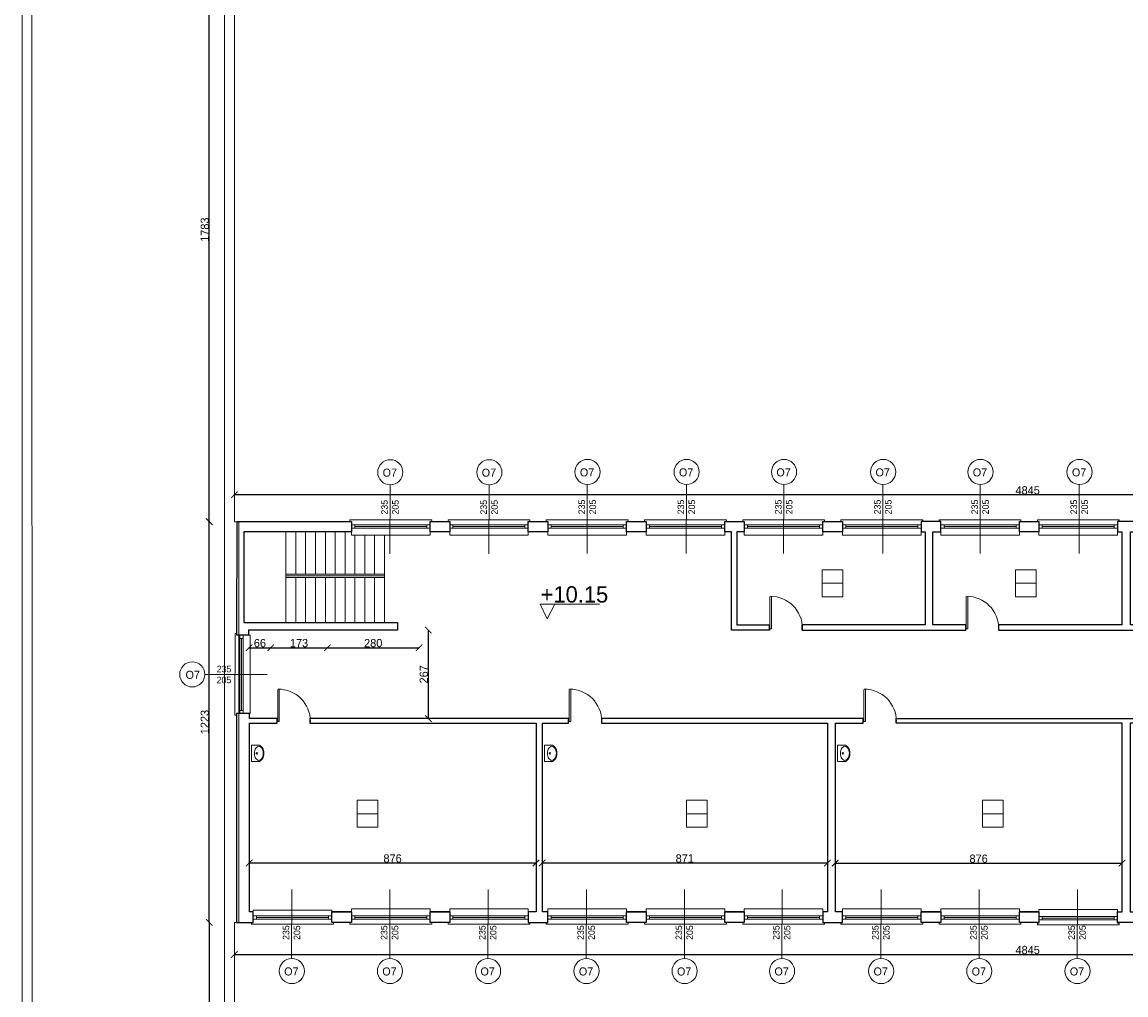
# Model space of a CAD drawing. Header units: centimetres. Extents: x -17621 to 77377, y -18613 to 66.
# Tile 148 of 173: x 46970 to 50342, y -14136 to -11166. Entities that reach past the tile are written whole.
import ezdxf

# ---------------------------------------------------------------- set-up
doc = ezdxf.new("R2010")
doc.units = ezdxf.units.CM
doc.layers.add('0-wymiarowanie rys.CAD', color=5, linetype='Continuous', lineweight=0, true_color=0x0000ff)
for name, color, linetype, lineweight in [('a_drzwi i okna', 2, 'Continuous', 0), ('a_wymiarowanie', 211, 'Continuous', 0), ('pomieszczenia', 191, 'Continuous', 5)]:
    doc.layers.add(name, color=color, linetype=linetype, lineweight=lineweight)
for name, color, linetype in [('PDF4_A220 ŚCIANY WEWNĘTRZNE', 7, 'Continuous'), ('PDF4_A250 SCHODY', 7, 'Continuous'), ('PDF4_A310 STOLARKA ZEWNĘTRZNA', 7, 'Continuous'), ('PDF4_A320 STOLARKA WEWNĘTRZNA', 7, 'Continuous'), ('PDF4_A720 MEBLE', 7, 'Continuous'), ('PDF4_WIDOKOWA', 7, 'Continuous'), ('PDF5_A710 OZNACZENIA KOMUNIKACJI', 7, 'Continuous'), ('PDF5_Text', 7, 'Continuous')]:
    doc.layers.add(name, color=color, linetype=linetype)
doc.styles.add('PDF Century Gothic', font='GOTHIC.TTF')
doc.dimstyles.new('ISO-25', dxfattribs={"dimtxt": 25, "dimasz": 20, "dimexe": 0.6, "dimexo": 0.375, "dimtad": 1, "dimdec": 0, "dimtxsty": 'PDF Century Gothic', "dimblk": 'ARCHTICK', "dimcen": 2.5, "dimadec": 1, "dimazin": 0, "dimtfac": 1, "dimtdec": 0, "dimtmove": 0, "dimatfit": 3, "dimldrblk": 'ARCHTICK', "dimfxl": 2, "dimfxlon": 1, "dimarcsym": 0})

# ---------------------------------------------------------------- blocks, each defined once
blk = doc.blocks.new('_ArchTick')
at = {"color": 0, "linetype": 'ByBlock', "const_width": 0.15}
blk.add_lwpolyline([(-0.5, -0.5), (0.5, 0.5)], dxfattribs=at)
blk = doc.blocks.new('*D816')
at = {"layer": 'a_wymiarowanie', "color": 0, "linetype": 'Continuous', "lineweight": -2, "transparency": 16777216}
for p, q in [((47663.7, -13073.6), (47663.7, -13076.2)), ((47663.7, -13075.6), (47729.7, -13075.6)), ((47729.7, -13073.6), (47729.7, -13076.2))]:
    blk.add_line(p, q, dxfattribs=at)
at = {"layer": 'Defpoints', "color": 0, "linetype": 'Continuous', "transparency": 16777216}
for p in [(47663.7, -13044), (47729.7, -13044), (47729.7, -13075.6)]:
    blk.add_point(p, dxfattribs=at)
at = {"layer": 'a_wymiarowanie', "color": 0, "linetype": 'Continuous', "lineweight": -2, "transparency": 16777216, "xscale": 20, "yscale": 20, "zscale": 20, "rotation": 180}
blk.add_blockref('_ArchTick', (47663.7, -13075.6), dxfattribs=at)
at = {"layer": 'a_wymiarowanie', "color": 0, "linetype": 'Continuous', "lineweight": -2, "transparency": 16777216, "xscale": 20, "yscale": 20, "zscale": 20}
blk.add_blockref('_ArchTick', (47729.7, -13075.6), dxfattribs=at)
at = {"layer": 'a_wymiarowanie', "color": 0, "linetype": 'Continuous', "lineweight": 0, "transparency": 16777216, "insert": (47696.7, -13061.8), "char_height": 25, "attachment_point": 5, "style": 'PDF Century Gothic'}
blk.add_mtext('66', dxfattribs=at)
blk = doc.blocks.new('*D817')
at = {"layer": 'a_wymiarowanie', "color": 0, "linetype": 'Continuous', "lineweight": -2, "transparency": 16777216}
for p, q in [((47729.7, -13073.6), (47729.7, -13076.2)), ((47729.7, -13075.6), (47902.7, -13075.6)), ((47902.7, -13073.6), (47902.7, -13076.2))]:
    blk.add_line(p, q, dxfattribs=at)
at = {"layer": 'Defpoints', "color": 0, "linetype": 'Continuous', "transparency": 16777216}
for p in [(47729.7, -13044), (47902.7, -13022), (47902.7, -13075.6)]:
    blk.add_point(p, dxfattribs=at)
at = {"layer": 'a_wymiarowanie', "color": 0, "linetype": 'Continuous', "lineweight": -2, "transparency": 16777216, "xscale": 20, "yscale": 20, "zscale": 20, "rotation": 180}
blk.add_blockref('_ArchTick', (47729.7, -13075.6), dxfattribs=at)
at = {"layer": 'a_wymiarowanie', "color": 0, "linetype": 'Continuous', "lineweight": -2, "transparency": 16777216, "xscale": 20, "yscale": 20, "zscale": 20}
blk.add_blockref('_ArchTick', (47902.7, -13075.6), dxfattribs=at)
at = {"layer": 'a_wymiarowanie', "color": 0, "linetype": 'Continuous', "lineweight": 0, "transparency": 16777216, "insert": (47816.2, -13061.8), "char_height": 25, "attachment_point": 5, "style": 'PDF Century Gothic'}
blk.add_mtext('173', dxfattribs=at)
blk = doc.blocks.new('*D818')
at = {"layer": 'a_wymiarowanie', "color": 0, "linetype": 'Continuous', "lineweight": -2, "transparency": 16777216}
for p, q in [((47902.7, -13073.6), (47902.7, -13076.2)), ((47902.7, -13075.6), (48182.8, -13075.6)), ((48182.8, -13073.6), (48182.8, -13076.2))]:
    blk.add_line(p, q, dxfattribs=at)
at = {"layer": 'Defpoints', "color": 0, "linetype": 'Continuous', "transparency": 16777216}
for p in [(47902.7, -13022), (48182.8, -13022), (48182.8, -13075.6)]:
    blk.add_point(p, dxfattribs=at)
at = {"layer": 'a_wymiarowanie', "color": 0, "linetype": 'Continuous', "lineweight": -2, "transparency": 16777216, "xscale": 20, "yscale": 20, "zscale": 20, "rotation": 180}
blk.add_blockref('_ArchTick', (47902.7, -13075.6), dxfattribs=at)
at = {"layer": 'a_wymiarowanie', "color": 0, "linetype": 'Continuous', "lineweight": -2, "transparency": 16777216, "xscale": 20, "yscale": 20, "zscale": 20}
blk.add_blockref('_ArchTick', (48182.8, -13075.6), dxfattribs=at)
at = {"layer": 'a_wymiarowanie', "color": 0, "linetype": 'Continuous', "lineweight": 0, "transparency": 16777216, "insert": (48042.8, -13061.8), "char_height": 25, "attachment_point": 5, "style": 'PDF Century Gothic'}
blk.add_mtext('280', dxfattribs=at)
blk = doc.blocks.new('*D819')
at = {"layer": 'a_wymiarowanie', "color": 0, "linetype": 'Continuous', "lineweight": -2, "transparency": 16777216}
for p, q in [((48209.1, -13022), (48211.7, -13022)), ((48211.1, -13022), (48211.1, -13292.1)), ((48209.1, -13292.1), (48211.7, -13292.1))]:
    blk.add_line(p, q, dxfattribs=at)
at = {"layer": 'Defpoints', "color": 0, "linetype": 'Continuous', "transparency": 16777216}
for p in [(47902.7, -13022), (47902.7, -13292.1), (48211.1, -13292.1)]:
    blk.add_point(p, dxfattribs=at)
at = {"layer": 'a_wymiarowanie', "color": 0, "linetype": 'Continuous', "lineweight": -2, "transparency": 16777216, "xscale": 20, "yscale": 20, "zscale": 20}
for p, rotation in [((48211.1, -13022), 90), ((48211.1, -13292.1), 270)]:
    blk.add_blockref('_ArchTick', p, dxfattribs=dict(at, rotation=rotation))
at = {"layer": 'a_wymiarowanie', "color": 0, "linetype": 'Continuous', "lineweight": 0, "transparency": 16777216, "insert": (48197.3, -13157), "char_height": 25, "attachment_point": 5, "rotation": 90, "style": 'PDF Century Gothic'}
blk.add_mtext('267', dxfattribs=at)
blk = doc.blocks.new('*D824')
at = {"layer": 'a_wymiarowanie', "color": 0, "linetype": 'Continuous', "lineweight": -2, "transparency": 16777216}
for p, q in [((47663.7, -13735), (47663.7, -13732.4)), ((47663.7, -13733), (48540, -13733)), ((48540, -13735), (48540, -13732.4))]:
    blk.add_line(p, q, dxfattribs=at)
at = {"layer": 'Defpoints', "color": 0, "linetype": 'Continuous', "transparency": 16777216}
for p in [(48540, -13733), (47663.7, -13882.2), (48540, -13882.2)]:
    blk.add_point(p, dxfattribs=at)
at = {"layer": 'a_wymiarowanie', "color": 0, "linetype": 'Continuous', "lineweight": -2, "transparency": 16777216, "xscale": 20, "yscale": 20, "zscale": 20, "rotation": 180}
blk.add_blockref('_ArchTick', (47663.7, -13733), dxfattribs=at)
at = {"layer": 'a_wymiarowanie', "color": 0, "linetype": 'Continuous', "lineweight": -2, "transparency": 16777216, "xscale": 20, "yscale": 20, "zscale": 20}
blk.add_blockref('_ArchTick', (48540, -13733), dxfattribs=at)
at = {"layer": 'a_wymiarowanie', "color": 0, "linetype": 'Continuous', "lineweight": 0, "transparency": 16777216, "insert": (48101.9, -13719.3), "char_height": 25, "attachment_point": 5, "style": 'PDF Century Gothic'}
blk.add_mtext('876', dxfattribs=at)
blk = doc.blocks.new('*D825')
at = {"layer": 'a_wymiarowanie', "color": 0, "linetype": 'Continuous', "lineweight": -2, "transparency": 16777216}
for p, q in [((48558.6, -13735), (48558.6, -13732.4)), ((48558.6, -13733), (49429.9, -13733)), ((49429.9, -13735), (49429.9, -13732.4))]:
    blk.add_line(p, q, dxfattribs=at)
at = {"layer": 'Defpoints', "color": 0, "linetype": 'Continuous', "transparency": 16777216}
for p in [(49429.9, -13733), (48558.6, -13882.2), (49429.9, -13882.2)]:
    blk.add_point(p, dxfattribs=at)
at = {"layer": 'a_wymiarowanie', "color": 0, "linetype": 'Continuous', "lineweight": -2, "transparency": 16777216, "xscale": 20, "yscale": 20, "zscale": 20, "rotation": 180}
blk.add_blockref('_ArchTick', (48558.6, -13733), dxfattribs=at)
at = {"layer": 'a_wymiarowanie', "color": 0, "linetype": 'Continuous', "lineweight": -2, "transparency": 16777216, "xscale": 20, "yscale": 20, "zscale": 20}
blk.add_blockref('_ArchTick', (49429.9, -13733), dxfattribs=at)
at = {"layer": 'a_wymiarowanie', "color": 0, "linetype": 'Continuous', "lineweight": 0, "transparency": 16777216, "insert": (48994.3, -13719.3), "char_height": 25, "attachment_point": 5, "style": 'PDF Century Gothic'}
blk.add_mtext('871', dxfattribs=at)
blk = doc.blocks.new('*D826')
at = {"layer": 'a_wymiarowanie', "color": 0, "linetype": 'Continuous', "lineweight": -2, "transparency": 16777216}
for p, q in [((49453.6, -13735.7), (49453.6, -13733.1)), ((49453.6, -13733.7), (50329.9, -13733.7)), ((50329.9, -13735.7), (50329.9, -13733.1))]:
    blk.add_line(p, q, dxfattribs=at)
at = {"layer": 'Defpoints', "color": 0, "linetype": 'Continuous', "transparency": 16777216}
for p in [(50329.9, -13733.7), (49453.6, -13882.2), (50329.9, -13882.2)]:
    blk.add_point(p, dxfattribs=at)
at = {"layer": 'a_wymiarowanie', "color": 0, "linetype": 'Continuous', "lineweight": -2, "transparency": 16777216, "xscale": 20, "yscale": 20, "zscale": 20, "rotation": 180}
blk.add_blockref('_ArchTick', (49453.6, -13733.7), dxfattribs=at)
at = {"layer": 'a_wymiarowanie', "color": 0, "linetype": 'Continuous', "lineweight": -2, "transparency": 16777216, "xscale": 20, "yscale": 20, "zscale": 20}
blk.add_blockref('_ArchTick', (50329.9, -13733.7), dxfattribs=at)
at = {"layer": 'a_wymiarowanie', "color": 0, "linetype": 'Continuous', "lineweight": 0, "transparency": 16777216, "insert": (49891.7, -13720), "char_height": 25, "attachment_point": 5, "style": 'PDF Century Gothic'}
blk.add_mtext('876', dxfattribs=at)
blk = doc.blocks.new('*D1114')
at = {"layer": '0-wymiarowanie rys.CAD', "color": 0, "linetype": 'Continuous', "lineweight": -2, "transparency": 16777216}
for p, q in [((47618.8, -14010.5), (47618.8, -14013.1)), ((47618.8, -14012.5), (52464.3, -14012.5)), ((52464.3, -14010.5), (52464.3, -14013.1))]:
    blk.add_line(p, q, dxfattribs=at)
at = {"layer": 'Defpoints', "color": 0, "linetype": 'Continuous', "transparency": 16777216}
for p in [(47618.8, -13914.4), (52464.3, -13914.4), (52464.3, -14012.5)]:
    blk.add_point(p, dxfattribs=at)
at = {"layer": '0-wymiarowanie rys.CAD', "color": 0, "linetype": 'Continuous', "lineweight": -2, "transparency": 16777216, "xscale": 20, "yscale": 20, "zscale": 20, "rotation": 180}
blk.add_blockref('_ArchTick', (47618.8, -14012.5), dxfattribs=at)
at = {"layer": '0-wymiarowanie rys.CAD', "color": 0, "linetype": 'Continuous', "lineweight": -2, "transparency": 16777216, "xscale": 20, "yscale": 20, "zscale": 20}
blk.add_blockref('_ArchTick', (52464.3, -14012.5), dxfattribs=at)
at = {"layer": '0-wymiarowanie rys.CAD', "color": 0, "linetype": 'Continuous', "transparency": 16777216, "insert": (50041.6, -13998.8), "char_height": 25, "attachment_point": 5, "style": 'PDF Century Gothic'}
blk.add_mtext('4845', dxfattribs=at)
blk = doc.blocks.new('*D1116')
at = {"layer": '0-wymiarowanie rys.CAD', "color": 0, "linetype": 'Continuous', "lineweight": -2, "transparency": 16777216}
for p, q in [((47618.8, -12611), (47618.8, -12608.4)), ((52464.3, -12609), (47618.8, -12609)), ((52464.3, -12611), (52464.3, -12608.4))]:
    blk.add_line(p, q, dxfattribs=at)
at = {"layer": 'Defpoints', "color": 0, "linetype": 'Continuous', "transparency": 16777216}
for p in [(47618.8, -12609), (47618.8, -12690.1), (52464.3, -12690.1)]:
    blk.add_point(p, dxfattribs=at)
at = {"layer": '0-wymiarowanie rys.CAD', "color": 0, "linetype": 'Continuous', "lineweight": -2, "transparency": 16777216, "xscale": 20, "yscale": 20, "zscale": 20, "rotation": 180}
blk.add_blockref('_ArchTick', (47618.8, -12609), dxfattribs=at)
at = {"layer": '0-wymiarowanie rys.CAD', "color": 0, "linetype": 'Continuous', "lineweight": -2, "transparency": 16777216, "xscale": 20, "yscale": 20, "zscale": 20}
blk.add_blockref('_ArchTick', (52464.3, -12609), dxfattribs=at)
at = {"layer": '0-wymiarowanie rys.CAD', "color": 0, "linetype": 'Continuous', "transparency": 16777216, "insert": (50041.6, -12595.2), "char_height": 25, "attachment_point": 5, "style": 'PDF Century Gothic'}
blk.add_mtext('4845', dxfattribs=at)
blk = doc.blocks.new('*D1117')
at = {"layer": '0-wymiarowanie rys.CAD', "color": 0, "linetype": 'Continuous', "lineweight": -2, "transparency": 16777216}
for p, q in [((47540.2, -10907.7), (47542.8, -10907.7)), ((47542.2, -12690.9), (47542.2, -10907.7)), ((47544.2, -12690.9), (47541.6, -12690.9))]:
    blk.add_line(p, q, dxfattribs=at)
at = {"layer": 'Defpoints', "color": 0, "linetype": 'Continuous', "transparency": 16777216}
for p in [(47464.7, -10907.7), (47542.2, -10907.7), (47618.8, -12690.9)]:
    blk.add_point(p, dxfattribs=at)
at = {"layer": '0-wymiarowanie rys.CAD', "color": 0, "linetype": 'Continuous', "lineweight": -2, "transparency": 16777216, "xscale": 20, "yscale": 20, "zscale": 20}
for p, rotation in [((47542.2, -10907.7), 90), ((47542.2, -12690.9), 270)]:
    blk.add_blockref('_ArchTick', p, dxfattribs=dict(at, rotation=rotation))
at = {"layer": '0-wymiarowanie rys.CAD', "color": 0, "linetype": 'Continuous', "transparency": 16777216, "insert": (47528.5, -11799.3), "char_height": 25, "attachment_point": 5, "rotation": 90, "style": 'PDF Century Gothic'}
blk.add_mtext('1783', dxfattribs=at)
blk = doc.blocks.new('*D1123')
at = {"layer": '0-wymiarowanie rys.CAD', "color": 0, "linetype": 'Continuous', "lineweight": -2, "transparency": 16777216}
for p, q in [((47544.2, -12690.9), (47541.6, -12690.9)), ((47542.2, -13914.4), (47542.2, -12690.9)), ((47544.2, -13914.4), (47541.6, -13914.4))]:
    blk.add_line(p, q, dxfattribs=at)
at = {"layer": 'Defpoints', "color": 0, "linetype": 'Continuous', "transparency": 16777216}
for p in [(47542.2, -12690.9), (47618.8, -12690.9), (47618.8, -13914.4)]:
    blk.add_point(p, dxfattribs=at)
at = {"layer": '0-wymiarowanie rys.CAD', "color": 0, "linetype": 'Continuous', "lineweight": -2, "transparency": 16777216, "xscale": 20, "yscale": 20, "zscale": 20}
for p, rotation in [((47542.2, -12690.9), 90), ((47542.2, -13914.4), 270)]:
    blk.add_blockref('_ArchTick', p, dxfattribs=dict(at, rotation=rotation))
at = {"layer": '0-wymiarowanie rys.CAD', "color": 0, "linetype": 'Continuous', "transparency": 16777216, "insert": (47528.5, -13302.7), "char_height": 25, "attachment_point": 5, "rotation": 90, "style": 'PDF Century Gothic'}
blk.add_mtext('1223', dxfattribs=at)
blk = doc.blocks.new('*D1155')
at = {"layer": '0-wymiarowanie rys.CAD', "color": 0, "linetype": 'Continuous', "lineweight": -2, "transparency": 16777216}
for p, q in [((47544.2, -13914.4), (47541.6, -13914.4)), ((47542.2, -13914.4), (47542.2, -15733.8)), ((47544.2, -15733.8), (47541.6, -15733.8))]:
    blk.add_line(p, q, dxfattribs=at)
at = {"layer": 'Defpoints', "color": 0, "linetype": 'Continuous', "transparency": 16777216}
for p in [(47618.8, -13914.4), (47542.2, -15733.8), (47621.4, -15733.8)]:
    blk.add_point(p, dxfattribs=at)
at = {"layer": '0-wymiarowanie rys.CAD', "color": 0, "linetype": 'Continuous', "lineweight": -2, "transparency": 16777216, "xscale": 20, "yscale": 20, "zscale": 20}
for p, rotation in [((47542.2, -13914.4), 90), ((47542.2, -15733.8), 270)]:
    blk.add_blockref('_ArchTick', p, dxfattribs=dict(at, rotation=rotation))
at = {"layer": '0-wymiarowanie rys.CAD', "color": 0, "linetype": 'Continuous', "transparency": 16777216, "insert": (47528.5, -14824.1), "char_height": 25, "attachment_point": 5, "rotation": 90, "style": 'PDF Century Gothic'}
blk.add_mtext('1819', dxfattribs=at)

msp = doc.modelspace()

# ---------------------------------------------------------------- linework, layer by layer
at = {"layer": 'a_drzwi i okna'}
for p, q in [((48094.1, -12578.4), (48093.6, -12788.6)), ((48396.8, -12578.4), (48396.2, -12788.6)), ((48696.5, -12577.6), (48696, -12787.7)), ((48999.2, -12577.6), (48998.6, -12787.7)), ((49296.8, -12577.6), (49296.2, -12787.7)), ((49599.5, -12577.6), (49598.9, -12787.7)), ((49896.6, -12577.6), (49896.1, -12787.7)), ((50199.3, -12577.6), (50198.8, -12787.7)), ((47528.6, -13157.7), (47718.8, -13157.2)), ((47793.9, -13814.4), (47793.4, -14024.6)), ((48093.7, -13814.4), (48093.1, -14024.6)), ((48393.4, -13814.4), (48392.9, -14024.6)), ((48693.9, -13814.4), (48693.4, -14024.6)), ((48993.7, -13814.4), (48993.1, -14024.6)), ((49291.3, -13814.4), (49290.7, -14024.6)), ((49594, -13814.4), (49593.4, -14024.6)), ((49893.7, -13814.4), (49893.1, -14024.6)), ((50193.4, -13814.4), (50192.9, -14024.6))]:
    msp.add_line(p, q, dxfattribs=at)
for centre in [(48094.8, -12540), (48397.5, -12540), (48697.2, -12539.1), (48999.9, -12539.1), (49297.5, -12539.1), (49600.2, -12539.1), (49897.4, -12539.1), (50200.1, -12539.1), (47490.2, -13157.2), (47794.2, -14063), (48093.9, -14063), (48393.6, -14063), (48694.2, -14063), (48993.9, -14063), (49291.5, -14063), (49594.2, -14063), (49893.9, -14063), (50193.6, -14063)]:
    msp.add_circle(centre, 38.4, dxfattribs=at)
at = {"layer": 'PDF4_A220 ŚCIANY WEWNĘTRZNE', "lineweight": 25}
for points in [[(47627.3, -12690.1), (47976.1, -12690.1), (47976.1, -12722.3), (47647.6, -12722.3), (47647.6, -12998.3), (48116.7, -12998.3), (48116.7, -13022), (47662, -13022), (47662, -13037.2), (47626.5, -13037.2)], [(48276.7, -12722.3), (48216.6, -12722.3), (48216.6, -12690.1), (48276.7, -12690.1)], [(48576.4, -12722.3), (48516.3, -12722.3), (48516.3, -12690.1), (48576.4, -12690.1)], [(48876.1, -12722.3), (48816, -12722.3), (48816, -12690.1), (48876.1, -12690.1)], [(49153, -12722.3), (49153, -13005.9), (49252.9, -13005.9), (49252.9, -13022), (49136.9, -13022), (49136.9, -12722.3), (49116.6, -12722.3), (49116.6, -12690.1), (49175.9, -12690.1), (49175.9, -12722.3)], [(49852.3, -13005.9), (49752.4, -13005.9), (49752.4, -12722.3), (49776.1, -12722.3), (49776.1, -12690.1), (49716, -12690.1), (49716, -12722.3), (49728.7, -12722.3), (49728.7, -13005.9), (49352.8, -13005.9), (49352.8, -13022), (49852.3, -13022)], [(49476.4, -12722.3), (49416.3, -12722.3), (49416.3, -12690.1), (49476.4, -12690.1)], [(50635.5, -12835.7), (50623.7, -12835.7), (50623.7, -13005.9), (50355.3, -13005.9), (50355.3, -12722.3), (50376.4, -12722.3), (50376.4, -12690.1), (50316.3, -12690.1), (50316.3, -12722.3), (50329, -12722.3), (50329, -13005.9), (49952.2, -13005.9), (49952.2, -13022), (50641.4, -13022), (50641.4, -13005.9), (50635.5, -13005.9)], [(50075.9, -12690.1), (50075.9, -12722.3), (50016.6, -12722.3), (50016.6, -12690.1)], [(49252.9, -13022), (49252.9, -13005.9)], [(49352.8, -13022), (49352.8, -13005.9)], [(47625.6, -13276.8), (47625.6, -13914.4), (47676.4, -13914.4), (47676.4, -13882.2), (47664.6, -13882.2), (47664.6, -13306.5), (47749.2, -13306.5), (47749.2, -13292.1), (47664.6, -13292.1), (47664.6, -13276.8)], [(48639.1, -13292.1), (47849.1, -13292.1), (47849.1, -13306.5), (48540.9, -13306.5), (48540.9, -13882.2), (48516.3, -13882.2), (48516.3, -13914.4), (48576.4, -13914.4), (48576.4, -13882.2), (48559.5, -13882.2), (48559.5, -13306.5), (48639.1, -13306.5)], [(48739.8, -13306.5), (49430.7, -13306.5), (49430.7, -13882.2), (49416.3, -13882.2), (49416.3, -13914.4), (49476.4, -13914.4), (49476.4, -13882.2), (49454.4, -13882.2), (49454.4, -13306.5), (49539.1, -13306.5), (49539.1, -13292.1), (48739.8, -13292.1)], [(50439.1, -13292.1), (50439.1, -13306.5), (50354.4, -13306.5), (50354.4, -13882.2), (50376.4, -13882.2), (50376.4, -13914.4), (50316.3, -13914.4), (50316.3, -13882.2), (50330.7, -13882.2), (50330.7, -13306.5), (49639.8, -13306.5), (49639.8, -13292.1)], [(47916, -13882.2), (47976.1, -13882.2), (47976.1, -13914.4), (47916, -13914.4)], [(48216.6, -13882.2), (48276.7, -13882.2), (48276.7, -13914.4), (48216.6, -13914.4)], [(48816, -13882.2), (48876.1, -13882.2), (48876.1, -13914.4), (48816, -13914.4)], [(49116.6, -13882.2), (49175.9, -13882.2), (49175.9, -13914.4), (49116.6, -13914.4)], [(49716, -13882.2), (49776.1, -13882.2), (49776.1, -13914.4), (49716, -13914.4)], [(50016.6, -13882.2), (50075.9, -13882.2), (50075.9, -13914.4), (50016.6, -13914.4)]]:
    msp.add_lwpolyline(points, close=True, dxfattribs=at)
for points in [[(47976.1, -13882.2), (47916, -13882.2)], [(48276.7, -13882.2), (48216.6, -13882.2)], [(48876.1, -13882.2), (48816, -13882.2)], [(49175.9, -13882.2), (49116.6, -13882.2)], [(49776.1, -13882.2), (49716, -13882.2)], [(50075.9, -13882.2), (50016.6, -13882.2)], [(47976.1, -13914.4), (47916, -13914.4)], [(48276.7, -13914.4), (48216.6, -13914.4)], [(48876.1, -13914.4), (48816, -13914.4)], [(49175.9, -13914.4), (49116.6, -13914.4)], [(49776.1, -13914.4), (49716, -13914.4)], [(50075.9, -13914.4), (50016.6, -13914.4)]]:
    msp.add_lwpolyline(points, dxfattribs=at)
at = {"layer": 'PDF4_A250 SCHODY', "lineweight": 5}
for points in [[(47776.3, -12722.3), (47776.3, -12784.9)], [(47806.8, -12722.3), (47806.8, -12851)], [(47836.4, -12722.3), (47836.4, -12851)], [(47866.9, -12722.3), (47866.9, -12851)], [(47896.6, -12722.3), (47896.6, -12851)], [(47927, -12722.3), (47927, -12851)], [(47956.7, -12723.1), (47956.7, -12851)], [(47986.3, -12730.7), (47986.3, -12851)], [(48016.8, -12730.7), (48016.8, -12851)], [(48046.4, -12730.7), (48046.4, -12851)], [(48076.9, -12730.7), (48076.9, -12998.3)], [(47776.3, -12784.8), (47776.3, -12998.3)], [(48076.9, -12851), (47776.3, -12851), (48076.9, -12851)], [(47776.3, -12856), (48076.9, -12856)], [(47776.3, -12861.1), (48076.9, -12861.1)], [(47806.8, -12861.1), (47806.8, -12998.3)], [(47836.4, -12861.1), (47836.4, -12998.3)], [(47866.9, -12861.1), (47866.9, -12998.3)], [(47896.6, -12861.1), (47896.6, -12998.3)], [(47927, -12861.1), (47927, -12998.3)], [(47956.7, -12861.1), (47956.7, -12998.3)], [(47986.3, -12861.1), (47986.3, -12998.3)], [(48016.8, -12861.1), (48016.8, -12998.3)], [(48046.4, -12861.1), (48046.4, -12998.3)]]:
    msp.add_lwpolyline(points, dxfattribs=at)
at = {"layer": 'PDF4_A310 STOLARKA ZEWNĘTRZNA', "lineweight": 5}
for points in [[(48216.6, -12731.6), (48216.6, -12690.1), (48221.7, -12690.1), (48221.7, -12685), (47976.1, -12685), (47971.1, -12685), (47971.1, -12690.1), (47976.1, -12690.1), (47976.1, -12731.6)], [(48216.6, -12710.4), (48206.4, -12710.4), (47986.3, -12710.4), (47976.1, -12710.4), (47976.1, -12700.3), (47986.3, -12700.3), (48206.4, -12700.3), (48216.6, -12700.3)], [(48516.3, -12731.6), (48516.3, -12690.1), (48521.4, -12690.1), (48521.4, -12685), (48276.7, -12685), (48271.6, -12685), (48271.6, -12690.1), (48276.7, -12690.1), (48276.7, -12731.6)], [(48516.3, -12710.4), (48506.2, -12710.4), (48286, -12710.4), (48276.7, -12710.4), (48276.7, -12700.3), (48286, -12700.3), (48506.2, -12700.3), (48516.3, -12700.3)], [(48816, -12731.6), (48816, -12690.1), (48821.1, -12690.1), (48821.1, -12685), (48576.4, -12685), (48571.3, -12685), (48571.3, -12690.1), (48576.4, -12690.1), (48576.4, -12731.6)], [(48816, -12710.4), (48805.9, -12710.4), (48586.6, -12710.4), (48576.4, -12710.4), (48576.4, -12700.3), (48586.6, -12700.3), (48805.9, -12700.3), (48816, -12700.3)], [(49116.6, -12731.6), (49116.6, -12690.1), (49121.7, -12690.1), (49121.7, -12685), (48876.1, -12685), (48871.1, -12685), (48871.1, -12690.1), (48876.1, -12690.1), (48876.1, -12731.6)], [(49116.6, -12710.4), (49106.4, -12710.4), (48886.3, -12710.4), (48876.1, -12710.4), (48876.1, -12700.3), (48886.3, -12700.3), (49106.4, -12700.3), (49116.6, -12700.3)], [(49416.3, -12731.6), (49416.3, -12690.1), (49421.4, -12690.1), (49421.4, -12685), (49175.9, -12685), (49171.6, -12685), (49171.6, -12690.1), (49175.9, -12690.1), (49175.9, -12731.6)], [(49416.3, -12710.4), (49406.2, -12710.4), (49186, -12710.4), (49175.9, -12710.4), (49175.9, -12700.3), (49186, -12700.3), (49406.2, -12700.3), (49416.3, -12700.3)], [(49716, -12731.6), (49716, -12690.1), (49721.1, -12690.1), (49721.1, -12685), (49476.4, -12685), (49471.3, -12685), (49471.3, -12690.1), (49476.4, -12690.1), (49476.4, -12731.6)], [(49716, -12710.4), (49705.9, -12710.4), (49486.6, -12710.4), (49476.4, -12710.4), (49476.4, -12700.3), (49486.6, -12700.3), (49705.9, -12700.3), (49716, -12700.3)], [(50016.6, -12731.6), (50016.6, -12690.1), (50020.8, -12690.1), (50020.8, -12685), (49776.1, -12685), (49771.1, -12685), (49771.1, -12690.1), (49776.1, -12690.1), (49776.1, -12731.6)], [(50016.6, -12710.4), (50006.4, -12710.4), (49786.3, -12710.4), (49776.1, -12710.4), (49776.1, -12700.3), (49786.3, -12700.3), (50006.4, -12700.3), (50016.6, -12700.3)], [(50316.3, -12731.6), (50316.3, -12690.1), (50321.4, -12690.1), (50321.4, -12685), (50075.9, -12685), (50071.6, -12685), (50071.6, -12690.1), (50075.9, -12690.1), (50075.9, -12731.6)], [(50316.3, -12710.4), (50306.2, -12710.4), (50086, -12710.4), (50075.9, -12710.4), (50075.9, -12700.3), (50086, -12700.3), (50306.2, -12700.3), (50316.3, -12700.3)], [(47667.1, -13037.2), (47626.5, -13037.2), (47626.5, -13032.2), (47621.4, -13032.2), (47620.5, -13276.8), (47620.5, -13281.9), (47625.6, -13281.9), (47625.6, -13276.8), (47667.1, -13276.8)], [(47645.9, -13037.2), (47645.9, -13047.4), (47645.9, -13267.5), (47645.9, -13276.8), (47635.8, -13276.8), (47635.8, -13267.5), (47635.8, -13047.4), (47635.8, -13037.2)], [(47676.4, -13877.1), (47676.4, -13914.4), (47671.3, -13914.4), (47671.3, -13919.5), (47916, -13919.5), (47921.1, -13919.5), (47921.1, -13914.4), (47916, -13914.4), (47916, -13877.1)], [(47976.1, -13872.9), (47976.1, -13914.4), (47971.1, -13914.4), (47971.1, -13919.5), (48216.6, -13919.5), (48221.7, -13919.5), (48221.7, -13914.4), (48216.6, -13914.4), (48216.6, -13872.9)], [(48276.7, -13872.9), (48276.7, -13914.4), (48271.6, -13914.4), (48271.6, -13919.5), (48516.3, -13919.5), (48521.4, -13919.5), (48521.4, -13914.4), (48516.3, -13914.4), (48516.3, -13872.9)], [(48576.4, -13872.9), (48576.4, -13914.4), (48571.3, -13914.4), (48571.3, -13919.5), (48816, -13919.5), (48821.1, -13919.5), (48821.1, -13914.4), (48816, -13914.4), (48816, -13872.9)], [(48876.1, -13872.9), (48876.1, -13914.4), (48871.1, -13914.4), (48871.1, -13919.5), (49116.6, -13919.5), (49121.7, -13919.5), (49121.7, -13914.4), (49116.6, -13914.4), (49116.6, -13872.9)], [(49175.9, -13872.9), (49175.9, -13914.4), (49171.6, -13914.4), (49171.6, -13919.5), (49416.3, -13919.5), (49421.4, -13919.5), (49421.4, -13914.4), (49416.3, -13914.4), (49416.3, -13872.9)], [(49476.4, -13872.9), (49476.4, -13914.4), (49471.3, -13914.4), (49471.3, -13919.5), (49716, -13919.5), (49721.1, -13919.5), (49721.1, -13914.4), (49716, -13914.4), (49716, -13872.9)], [(49776.1, -13872.9), (49776.1, -13914.4), (49771.1, -13914.4), (49771.1, -13919.5), (50016.6, -13919.5), (50020.8, -13919.5), (50020.8, -13914.4), (50016.6, -13914.4), (50016.6, -13872.9)], [(50075.9, -13875.4), (50075.9, -13916.9), (50071.6, -13916.9), (50071.6, -13922), (50316.3, -13922), (50321.4, -13922), (50321.4, -13916.9), (50316.3, -13916.9), (50316.3, -13875.4)], [(47676.4, -13894.1), (47686.6, -13894.1), (47906.7, -13894.1), (47916, -13894.1), (47916, -13904.2), (47906.7, -13904.2), (47686.6, -13904.2), (47676.4, -13904.2)], [(47976.1, -13894.1), (47986.3, -13894.1), (48206.4, -13894.1), (48216.6, -13894.1), (48216.6, -13904.2), (48206.4, -13904.2), (47986.3, -13904.2), (47976.1, -13904.2)], [(48276.7, -13894.1), (48286, -13894.1), (48506.2, -13894.1), (48516.3, -13894.1), (48516.3, -13904.2), (48506.2, -13904.2), (48286, -13904.2), (48276.7, -13904.2)], [(48576.4, -13894.1), (48586.6, -13894.1), (48805.9, -13894.1), (48816, -13894.1), (48816, -13904.2), (48805.9, -13904.2), (48586.6, -13904.2), (48576.4, -13904.2)], [(48876.1, -13894.1), (48886.3, -13894.1), (49106.4, -13894.1), (49116.6, -13894.1), (49116.6, -13904.2), (49106.4, -13904.2), (48886.3, -13904.2), (48876.1, -13904.2)], [(49175.9, -13894.1), (49186, -13894.1), (49406.2, -13894.1), (49416.3, -13894.1), (49416.3, -13904.2), (49406.2, -13904.2), (49186, -13904.2), (49175.9, -13904.2)], [(49476.4, -13894.1), (49486.6, -13894.1), (49705.9, -13894.1), (49716, -13894.1), (49716, -13904.2), (49705.9, -13904.2), (49486.6, -13904.2), (49476.4, -13904.2)], [(49776.1, -13894.1), (49786.3, -13894.1), (50006.4, -13894.1), (50016.6, -13894.1), (50016.6, -13904.2), (50006.4, -13904.2), (49786.3, -13904.2), (49776.1, -13904.2)], [(50075.9, -13896.6), (50086, -13896.6), (50306.2, -13896.6), (50316.3, -13896.6), (50316.3, -13906.8), (50306.2, -13906.8), (50086, -13906.8), (50075.9, -13906.8)]]:
    msp.add_lwpolyline(points, close=True, dxfattribs=at)
for points in [[(47986.3, -12700.3), (47986.3, -12710.4)], [(48206.4, -12705.3), (47986.3, -12705.3)], [(48206.4, -12700.3), (48206.4, -12710.4)], [(48286, -12700.3), (48286, -12710.4)], [(48506.2, -12705.3), (48286, -12705.3)], [(48506.2, -12700.3), (48506.2, -12710.4)], [(48586.6, -12700.3), (48586.6, -12710.4)], [(48805.9, -12705.3), (48586.6, -12705.3)], [(48805.9, -12700.3), (48805.9, -12710.4)], [(48886.3, -12700.3), (48886.3, -12710.4)], [(49106.4, -12705.3), (48886.3, -12705.3)], [(49106.4, -12700.3), (49106.4, -12710.4)], [(49186, -12700.3), (49186, -12710.4)], [(49406.2, -12705.3), (49186, -12705.3)], [(49406.2, -12700.3), (49406.2, -12710.4)], [(49486.6, -12700.3), (49486.6, -12710.4)], [(49705.9, -12705.3), (49486.6, -12705.3)], [(49705.9, -12700.3), (49705.9, -12710.4)], [(49786.3, -12700.3), (49786.3, -12710.4)], [(50006.4, -12705.3), (49786.3, -12705.3)], [(50006.4, -12700.3), (50006.4, -12710.4)], [(50086, -12700.3), (50086, -12710.4)], [(50306.2, -12705.3), (50086, -12705.3)], [(50306.2, -12700.3), (50306.2, -12710.4)], [(47635.8, -13047.4), (47645.9, -13047.4)], [(47640.9, -13047.4), (47640.9, -13267.5)], [(47635.8, -13267.5), (47645.9, -13267.5)], [(47686.6, -13904.2), (47686.6, -13894.1)], [(47686.6, -13899.1), (47906.7, -13899.1)], [(47906.7, -13904.2), (47906.7, -13894.1)], [(47986.3, -13904.2), (47986.3, -13894.1)], [(47986.3, -13899.1), (48206.4, -13899.1)], [(48206.4, -13904.2), (48206.4, -13894.1)], [(48286, -13904.2), (48286, -13894.1)], [(48286, -13899.1), (48506.2, -13899.1)], [(48506.2, -13904.2), (48506.2, -13894.1)], [(48586.6, -13904.2), (48586.6, -13894.1)], [(48586.6, -13899.1), (48805.9, -13899.1)], [(48805.9, -13904.2), (48805.9, -13894.1)], [(48886.3, -13904.2), (48886.3, -13894.1)], [(48886.3, -13899.1), (49106.4, -13899.1)], [(49106.4, -13904.2), (49106.4, -13894.1)], [(49186, -13904.2), (49186, -13894.1)], [(49186, -13899.1), (49406.2, -13899.1)], [(49406.2, -13904.2), (49406.2, -13894.1)], [(49486.6, -13904.2), (49486.6, -13894.1)], [(49486.6, -13899.1), (49705.9, -13899.1)], [(49705.9, -13904.2), (49705.9, -13894.1)], [(49786.3, -13904.2), (49786.3, -13894.1)], [(49786.3, -13899.1), (50006.4, -13899.1)], [(50006.4, -13904.2), (50006.4, -13894.1)], [(50086, -13906.8), (50086, -13896.6)], [(50086, -13901.7), (50306.2, -13901.7)], [(50306.2, -13906.8), (50306.2, -13896.6)]]:
    msp.add_lwpolyline(points, dxfattribs=at)
at = {"layer": 'PDF4_A320 STOLARKA WEWNĘTRZNA', "lineweight": 5}
for points in [[(49254.6, -12919.5), (49254.6, -13017.8), (49259.7, -13017.8), (49259.7, -12920.4)], [(49854, -12919.5), (49854, -13017.8), (49859.1, -13017.8), (49859.1, -12920.4)], [(47751.8, -13203.2), (47751.8, -13301.4), (47756, -13301.4), (47756, -13203.2)], [(48641.6, -13203.2), (48641.6, -13301.4), (48645.9, -13301.4), (48645.9, -13203.2)], [(49541.6, -13203.2), (49541.6, -13301.4), (49545.9, -13301.4), (49545.9, -13203.2)]]:
    msp.add_lwpolyline(points, dxfattribs=at)
for centre in [(49255.3, -13017.1), (49854.8, -13017.1), (47752.4, -13300.8), (48642.3, -13300.8), (49542.3, -13300.8)]:
    msp.add_arc(centre, 98.6, 0, 90, dxfattribs=at)
at = {"layer": 'PDF4_A720 MEBLE', "lineweight": 0}
for points in [[(47691.7, -13373.4), (47671.3, -13373.4), (47671.3, -13423.3), (47691.7, -13423.3)], [(48586.6, -13373.4), (48566.3, -13373.4), (48566.3, -13423.3), (48586.6, -13423.3)], [(49481.5, -13373.4), (49461.2, -13373.4), (49461.2, -13423.3), (49481.5, -13423.3)]]:
    msp.add_lwpolyline(points, dxfattribs=at)
for points in [[(47697.3, -13377.7, 0.138478), (47693.1, -13376.6, 0.138478), (47688.9, -13377.7)], [(48592.3, -13377.7, 0.138478), (48588.1, -13376.6, 0.138478), (48583.9, -13377.7)], [(49487.3, -13377.7, 0.138478), (49483.1, -13376.6, 0.138478), (49478.9, -13377.7)], [(47681.3, -13389.2, 0.068248), (47680, -13398.2, 0.068272), (47681.3, -13407.2)], [(47705.9, -13407.2, 0.068272), (47707.1, -13398.1, 0.068272), (47705.9, -13389.1)], [(47707.4, -13408.1, 0.068273), (47708.8, -13398.1, 0.068273), (47707.4, -13388.2)], [(48576.2, -13389.2, 0.068248), (48575, -13398.2, 0.068272), (48576.2, -13407.2)], [(48600.8, -13407.2, 0.068272), (48602.1, -13398.1, 0.068272), (48600.8, -13389.1)], [(48602.4, -13408.1, 0.068273), (48603.8, -13398.1, 0.068273), (48602.4, -13388.2)], [(49471.2, -13389.2, 0.068248), (49469.9, -13398.2, 0.068272), (49471.2, -13407.2)], [(49495.8, -13407.2, 0.068272), (49497, -13398.1, 0.068272), (49495.8, -13389.1)], [(49497.4, -13408.1, 0.068273), (49498.7, -13398.1, 0.068273), (49497.4, -13388.2)], [(47688.9, -13418.6, 0.138478), (47693.1, -13419.7, 0.138478), (47697.4, -13418.6)], [(48583.9, -13418.6, 0.138478), (48588.1, -13419.7, 0.138478), (48592.3, -13418.6)], [(49478.9, -13418.6, 0.138478), (49483.1, -13419.7, 0.138478), (49487.3, -13418.6)]]:
    msp.add_lwpolyline(points, format="xyb", dxfattribs=at)
for centre in [(47687.2, -13398.2), (48582.2, -13398.2), (49477.1, -13398.2)]:
    msp.add_circle(centre, 2.12, dxfattribs=at)
for centre, radius, start, end in [((47703.3, -13395.6), 23.3, 145.9936, 164.3902), ((47697.4, -13391.4), 15.7, 121.549, 145.9936), ((47692.3, -13384.6), 11.4, 58.4711, 90.0072), ((47689.8, -13391.4), 15.7, 34.0263, 58.4712), ((47688.1, -13391.4), 19, 34.0265, 58.471), ((47683, -13395.6), 23.3, 15.6299, 34.0264), ((47682.1, -13395.6), 26.7, 15.6298, 34.0265), ((48598.3, -13395.6), 23.3, 145.9936, 164.3902), ((48592.3, -13391.4), 15.7, 121.549, 145.9936), ((48587.3, -13384.6), 11.4, 58.4711, 90.0072), ((48584.7, -13391.4), 15.7, 34.0263, 58.4712), ((48583, -13391.4), 19, 34.0265, 58.471), ((48577.9, -13395.6), 23.3, 15.6299, 34.0264), ((48577.1, -13395.6), 26.7, 15.6298, 34.0265), ((49493.2, -13395.6), 23.3, 145.9936, 164.3902), ((49487.3, -13391.4), 15.7, 121.549, 145.9936), ((49482.2, -13384.6), 11.4, 58.4711, 90.0072), ((49478, -13391.4), 19, 34.0265, 58.471), ((49479.7, -13391.4), 15.7, 34.0263, 58.4712), ((49472.9, -13395.6), 23.3, 15.6299, 34.0264), ((49472.1, -13395.6), 26.7, 15.6298, 34.0265), ((47703.3, -13400.7), 23.3, 195.6299, 214.0264), ((47697.4, -13404.9), 15.7, 214.0263, 238.4712), ((47689.8, -13404.9), 15.7, 301.5434, 325.9882), ((47688.1, -13404.9), 19, 301.5435, 325.988), ((47683, -13400.7), 23.3, 325.9881, 344.3847), ((47682.1, -13400.7), 26.7, 325.9881, 344.3848), ((48598.3, -13400.7), 23.3, 195.6299, 214.0264), ((48592.3, -13404.9), 15.7, 214.0263, 238.4712), ((48584.7, -13404.9), 15.7, 301.5434, 325.9882), ((48583, -13404.9), 19, 301.5435, 325.988), ((48577.9, -13400.7), 23.3, 325.9881, 344.3847), ((48577.1, -13400.7), 26.7, 325.9881, 344.3848), ((49493.2, -13400.7), 23.3, 195.6299, 214.0264), ((49487.3, -13404.9), 15.7, 214.0263, 238.4712), ((49479.7, -13404.9), 15.7, 301.5434, 325.9882), ((49478, -13404.9), 19, 301.5435, 325.988), ((49472.9, -13400.7), 23.3, 325.9881, 344.3847), ((49472.1, -13400.7), 26.7, 325.9881, 344.3848), ((47692.3, -13411.7), 11.4, 270.0073, 301.5434), ((48587.3, -13411.7), 11.4, 270.0073, 301.5434), ((49482.2, -13411.7), 11.4, 270.0073, 301.5434)]:
    msp.add_arc(centre, radius, start, end, dxfattribs=at)
at = {"layer": 'PDF4_WIDOKOWA', "lineweight": 5}
for points in [[(47618.8, -15733.8), (47618.8, -13914.4), (47632.4, -13914.4), (47632.4, -12690.9), (47618.8, -12690.9), (47618.8, -10886.7), (47632.4, -10886.7), (47632.4, -9656.5), (46970.3, -9656.5), (46970.3, -15733.8)], [(47588.4, -15733.8), (47588.4, -13884.7), (47588.4, -12720.6), (47588.4, -10857.1), (47588.4, -10842.7), (47588.4, -9672.6), (47000.4, -9672), (47000.8, -15733.8)]]:
    msp.add_lwpolyline(points, dxfattribs=at)
at = {"layer": 'PDF5_A710 OZNACZENIA KOMUNIKACJI', "lineweight": 5}
msp.add_lwpolyline([(48552.4, -12943.1), (48597.3, -12943.1), (48552.4, -12943.1), (48574.4, -12987.9), (48597.3, -12943.1), (48552.4, -12943.1), (48574.4, -12987.9), (48597.3, -12943.1), (48734.4, -12943.1)], dxfattribs=at)
at = {"layer": 'pomieszczenia'}
for p, q in [((49414, -12878.9), (49477.1, -12878.9)), ((50004.1, -12878.9), (50067.2, -12878.9)), ((47994, -13582.9), (48057.1, -13582.9)), ((48999.2, -13582.9), (49062.3, -13582.9)), ((49903.5, -13582.9), (49966.6, -13582.9))]:
    msp.add_line(p, q, dxfattribs=at)
for points in [[(49414, -12837.7), (49477.1, -12837.7), (49477.1, -12920.1), (49414, -12920.1)], [(50004.1, -12837.7), (50067.2, -12837.7), (50067.2, -12920.1), (50004.1, -12920.1)], [(47994, -13541.7), (48057.1, -13541.7), (48057.1, -13624), (47994, -13624)], [(48999.2, -13541.7), (49062.3, -13541.7), (49062.3, -13624), (48999.2, -13624)], [(49903.5, -13541.7), (49966.6, -13541.7), (49966.6, -13624), (49903.5, -13624)]]:
    msp.add_lwpolyline(points, close=True, dxfattribs=at)

# ---------------------------------------------------------------- texts
at = {"layer": 'a_drzwi i okna', "style": 'PDF Century Gothic'}
for s, width, gutter_width, heights, insert, char_height, attachment_point in [('O7', 220.698, 15.3, [199.8], (48071.6, -12553.8), 24.55, 7), ('O7', 220.698, 15.3, [199.8], (48374.2, -12553.8), 24.55, 7), ('O7', 220.698, 15.3, [199.8], (48674, -12553), 24.55, 7), ('O7', 220.698, 15.3, [199.8], (48976.6, -12553), 24.55, 7), ('O7', 220.698, 15.3, [199.8], (49274.2, -12553), 24.55, 7), ('O7', 220.698, 15.3, [199.8], (49576.9, -12553), 24.55, 7), ('O7', 220.698, 15.3, [199.8], (49874.1, -12553), 24.55, 7), ('O7', 220.698, 15.3, [199.8], (50176.8, -12553), 24.55, 7), ('O7', 220.698, 15.3, [199.8], (47513.5, -13171), 24.55, 9), ('235\\P205', 179.816, 12.5, [162.8], (47609.3, -13130.9), 20, 3), ('O7', 220.698, 15.3, [199.8], (47770.9, -14076.8), 24.55, 7), ('O7', 220.698, 15.3, [199.8], (48070.6, -14076.8), 24.55, 7), ('O7', 220.698, 15.3, [199.8], (48370.3, -14076.8), 24.55, 7), ('O7', 220.698, 15.3, [199.8], (48670.9, -14076.8), 24.55, 7), ('O7', 220.698, 15.3, [199.8], (48970.6, -14076.8), 24.55, 7), ('O7', 220.698, 15.3, [199.8], (49268.2, -14076.8), 24.55, 7), ('O7', 220.698, 15.3, [199.8], (49570.9, -14076.8), 24.55, 7), ('O7', 220.698, 15.3, [199.8], (49870.6, -14076.8), 24.55, 7), ('O7', 220.698, 15.3, [199.8], (50170.3, -14076.8), 24.55, 7)]:
    msp.add_mtext_dynamic_manual_height_columns(s, width=width, gutter_width=gutter_width, heights=heights, dxfattribs=dict(at, insert=insert, char_height=char_height, attachment_point=attachment_point))
at = {"layer": 'a_drzwi i okna', "char_height": 20, "attachment_point": 1, "rotation": 90, "style": 'PDF Century Gothic'}
for insert in [(48067.2, -12669.1), (48369.9, -12669.1), (48669.6, -12668.3), (48972.3, -12668.3), (49269.9, -12668.3), (49572.6, -12668.3), (49869.8, -12668.3), (50172.4, -12668.3), (47766.4, -13967.9), (48066.1, -13967.9), (48365.8, -13967.9), (48666.4, -13967.9), (48966.1, -13967.9), (49263.7, -13967.9), (49566.4, -13967.9), (49866.1, -13967.9), (50165.8, -13967.9)]:
    msp.add_mtext_dynamic_manual_height_columns('235\\P205', width=179.816, gutter_width=12.5, heights=[162.8], dxfattribs=dict(at, insert=insert))
at = {"layer": 'PDF5_Text', "insert": (48554.1, -12913.3), "char_height": 50, "attachment_point": 4, "style": 'PDF Century Gothic'}
msp.add_mtext('+10.15', dxfattribs=at)

# ---------------------------------------------------------------- dimensions: what is measured, and where the dimension line sits
at = {"layer": '0-wymiarowanie rys.CAD', "linetype": 'Continuous'}
for base, p1, p2, picture, middle in [((47542.2, -10907.7), (47618.8, -12690.9), (47464.7, -10907.7), '*D1117', (47528.5, -11799.3)), ((47542.237, -12690.9477), (47618.8497, -13914.3737), (47618.8497, -12690.9477), '*D1123', (47528.4832, -13302.6607)), ((47542.2, -15733.8), (47618.8, -13914.4), (47621.4, -15733.8), '*D1155', (47528.5, -14824.1))]:
    dim = msp.add_linear_dim(base=base, p1=p1, p2=p2, angle=90, dimstyle='ISO-25', dxfattribs=at)
    dim.commit()
    dim.dimension.update_dxf_attribs({"geometry": picture, "text_midpoint": middle})
for base, p1, p2, picture, middle in [((47618.8497, -12608.9755), (52464.2937, -12690.1011), (47618.8497, -12690.1011), '*D1116', (50041.5717, -12595.2217)), ((52464.2937, -14012.5199), (47618.8497, -13914.3737), (52464.2937, -13914.3737), '*D1114', (50041.5717, -13998.7661))]:
    dim = msp.add_linear_dim(base=base, p1=p1, p2=p2, dimstyle='ISO-25', dxfattribs=at)
    dim.commit()
    dim.dimension.update_dxf_attribs({"geometry": picture, "text_midpoint": middle})
at = {"layer": 'a_wymiarowanie', "linetype": 'Continuous', "lineweight": 0}
dim = msp.add_linear_dim(base=(48211.1, -13292.1), p1=(47902.7, -13022), p2=(47902.7, -13292.1), angle=90, text='267', dimstyle='ISO-25', dxfattribs=at)
dim.commit()
dim.dimension.update_dxf_attribs({"geometry": '*D819', "text_midpoint": (48197.3, -13157)})
for base, p1, p2, picture, middle in [((47729.7, -13075.6), (47663.7, -13044), (47729.7, -13044), '*D816', (47696.7, -13061.8)), ((48540, -13733), (47663.7, -13882.2), (48540, -13882.2), '*D824', (48101.9, -13719.3)), ((49429.9, -13733), (48558.6, -13882.2), (49429.9, -13882.2), '*D825', (48994.3, -13719.3)), ((50329.9, -13733.7), (49453.6, -13882.2), (50329.9, -13882.2), '*D826', (49891.7, -13720))]:
    dim = msp.add_linear_dim(base=base, p1=p1, p2=p2, dimstyle='ISO-25', dxfattribs=at)
    dim.commit()
    dim.dimension.update_dxf_attribs({"geometry": picture, "text_midpoint": middle})
for base, p1, p2, picture, middle in [((47902.7, -13075.6), (47729.7, -13044), (47902.7, -13022), '*D817', (47816.2, -13061.8)), ((48182.8, -13075.6), (47902.7, -13022), (48182.8, -13022), '*D818', (48042.8, -13061.8))]:
    dim = msp.add_linear_dim(base=base, p1=p1, p2=p2, dimstyle='ISO-25', override={"dimtmove": 1}, dxfattribs=at)
    dim.commit()
    dim.dimension.update_dxf_attribs({"geometry": picture, "text_midpoint": middle})

doc.saveas('drawing.dxf')
